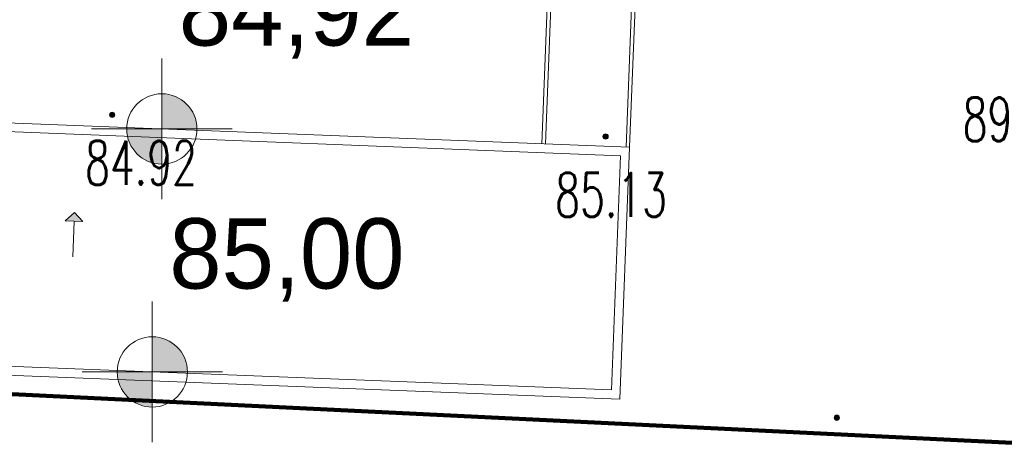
# Model space of a CAD drawing. Extents: x -134780 to 5540120, y 74663 to 5964901.
# Tile 17 of 84: x 5539569.52 to 5539586.34, y 5961310.55 to 5961317.79. Entities that reach past the tile are written whole.
import ezdxf
from ezdxf import colors
from ezdxf.entities.mleader import LeaderData, LeaderLine
from ezdxf.lldxf.tags import DXFTag
from ezdxf.math import Vec2, Vec3

# ---------------------------------------------------------------- set-up
doc = ezdxf.new("R2010")
doc.units = 0
doc.header["$MEASUREMENT"] = 0
doc.set_wipeout_variables(frame=1)
doc.linetypes.add('L_0_03', pattern=[1, 0.5, -0.5])
for name, color, linetype, lineweight in [('#opisy', 7, 'Continuous', 0), ('0_Nr_Pióra__7', 7, 'Continuous', 13), ('Arch drogi_Nr_Pióra__21', 7, 'Continuous', 9), ('ARCH MAPA RUSINOWO_Nr_Pióra__60', 230, 'Continuous', 211), ('Arch opisy_Nr_Pióra__80', 3, 'Continuous', 211), ('arch spadki_Nr_Pióra__21', 7, 'Continuous', 9), ('INWENT RZĘDNE_Nr_Pióra__21', 7, 'Continuous', 9), ('mapa', 7, 'Continuous', 13), ('pikieta_sztuczna_Atr2_Nr_Pióra__7', 7, 'Continuous', 13), ('pikieta_sztuczna_Nr_Pióra__7', 7, 'Continuous', 13), ('zasuwa_lub_zawor_Nr_Pióra__7', 7, 'Continuous', 13)]:
    doc.layers.add(name, color=color, linetype=linetype, lineweight=lineweight)
doc.layers.add('218_kontur_uzytku_gruntowego_Nr_Pióra__3', color=7, linetype='Continuous', lineweight=18, true_color=0xff6600)
doc.layers.add('219_dzialka_ewidencyjna_Nr_Pióra__96', color=7, linetype='Continuous', lineweight=13, true_color=0x00d59f)
doc.layers.add('arch spadki', color=7, linetype='Continuous')
doc.layers.add('INWENT RZĘDNE', color=7, linetype='Continuous')
doc.styles.add('GENERATED_STYLE_1', font='txt')
doc.styles.add('GENERATED_STYLE_7', font='Simplex.shx', dxfattribs={"bigfont": 'BIGFONT.SHX'})
doc.styles.get("Standard").update_dxf_attribs({"font": 'txt', "bigfont": 'BIGFONT.SHX'})
tags = doc.linetypes.add('DASH', pattern=[15, 10, -5]).pattern_tags.tags
tags[6:7] = [DXFTag(74, 4), DXFTag(75, 0), DXFTag(340, '0'), DXFTag(46, 0.0), DXFTag(50, 0.0), DXFTag(44, 0.0), DXFTag(45, 0.0)]
tags[4:5] = [DXFTag(74, 4), DXFTag(75, 0), DXFTag(340, '0'), DXFTag(46, 0.0), DXFTag(50, 0.0), DXFTag(44, 0.0), DXFTag(45, 0.0)]

# ---------------------------------------------------------------- blocks, each defined once
blk = doc.blocks.new('Koty wysokościowe_40', base_point=(-141889, 90554))
at = {"layer": 'INWENT RZĘDNE_Nr_Pióra__21', "linetype": 'Continuous'}
for points in [[(-141889, 90554), (-141289, 90554), (-141334, 90784), (-141464, 90979), (-141659, 91109), (-141889, 91154)], [(-141889, 90554), (-142489, 90554), (-142443, 90325), (-142313, 90130), (-142118, 90000), (-141889, 89954)]]:
    blk.add_hatch(color=256, dxfattribs=at).paths.add_polyline_path(points, flags=0)
for p, q in [((-141889, 89354), (-141889, 91754)), ((-143089, 90554), (-140689, 90554))]:
    blk.add_line(p, q, dxfattribs=at)
blk.add_circle((-141889, 90554), 600, dxfattribs=at)
at = {"layer": 'INWENT RZĘDNE_Nr_Pióra__21', "insert": (-141597, 91754), "char_height": 1200, "attachment_point": 7, "style": 'GENERATED_STYLE_1'}
blk.add_mtext('{84,92}', dxfattribs=at)
blk = doc.blocks.new('Koty wysokościowe_38', base_point=(-142051, 86408))
at = {"layer": 'INWENT RZĘDNE_Nr_Pióra__21', "linetype": 'Continuous'}
for points in [[(-142051, 86408), (-141451, 86408), (-141496, 86637), (-141626, 86832), (-141821, 86962), (-142051, 87008)], [(-142051, 86408), (-142651, 86408), (-142605, 86178), (-142475, 85983), (-142280, 85853), (-142051, 85808)]]:
    blk.add_hatch(color=256, dxfattribs=at).paths.add_polyline_path(points, flags=0)
for p, q in [((-142051, 85208), (-142051, 87608)), ((-143251, 86408), (-140851, 86408))]:
    blk.add_line(p, q, dxfattribs=at)
blk.add_circle((-142051, 86408), 600, dxfattribs=at)
at = {"layer": 'INWENT RZĘDNE_Nr_Pióra__21', "insert": (-141760, 87608), "char_height": 1200, "attachment_point": 7, "style": 'GENERATED_STYLE_1'}
blk.add_mtext('{85,00}', dxfattribs=at)
blk = doc.blocks.new('Linia_9', base_point=(-143411, 88373))
at = {"layer": 'arch spadki_Nr_Pióra__21', "linetype": 'Continuous'}
blk.add_hatch(color=256, dxfattribs=at).paths.add_polyline_path([(-143381, 89128), (-143237, 88972), (-143537, 88984)], flags=0)
for p, q in [((-143381, 89128), (-143537, 88984)), ((-143237, 88972), (-143537, 88984)), ((-143411, 88373), (-143387, 88978)), ((-143381, 89128), (-143237, 88972))]:
    blk.add_line(p, q, dxfattribs=at)
blk = doc.blocks.new('mapa')
at = {"layer": 'pikieta_sztuczna_Nr_Pióra__7', "linetype": 'Continuous'}
for points in [[(5539571.1, 5961316.125, 1), (5539571.1, 5961316.215, 1)], [(5539579.53, 5961315.755, 1), (5539579.53, 5961315.845, 1)], [(5539583.48, 5961310.955, 1), (5539583.48, 5961311.045, 1)]]:
    blk.add_hatch(color=252, dxfattribs=at).paths.add_polyline_path(points, flags=0)
at = {"layer": '0_Nr_Pióra__7', "color": 252, "linetype": 'Continuous'}
for p, q in [((5539571.1, 5961316.17), (5539571.15, 5961316.17)), ((5539579.53, 5961315.8), (5539579.58, 5961315.8)), ((5539583.48, 5961311), (5539583.53, 5961311))]:
    blk.add_line(p, q, dxfattribs=at)
at = {"layer": '218_kontur_uzytku_gruntowego_Nr_Pióra__3', "color": 252, "linetype": 'L_0_03', "flags": 128}
for points in [[(5539542.34, 5961312.72), (5539596.81, 5961310.07)], [(5539596.81, 5961310.07), (5539542.34, 5961312.72)]]:
    blk.add_lwpolyline(points, dxfattribs=at)
at = {"layer": '219_dzialka_ewidencyjna_Nr_Pióra__96', "color": 252, "linetype": 'Continuous', "flags": 128}
blk.add_lwpolyline([(5539542.34, 5961312.72), (5539596.81, 5961310.07)], dxfattribs=at)
at = {"layer": 'Arch drogi_Nr_Pióra__21', "linetype": 'Continuous'}
for p, q in [((5539578.441, 5961315.676), (5539578.637, 5961320.672)), ((5539578.501, 5961315.673), (5539578.699, 5961320.729)), ((5539579.88, 5961315.619), (5539580.078, 5961320.675)), ((5539579.94, 5961315.617), (5539580.136, 5961320.613)), ((5539579.94, 5961315.617), (5539568.799, 5961316.052)), ((5539579.785, 5961315.473), (5539568.793, 5961315.903)), ((5539579.94, 5961315.617), (5539579.772, 5961311.32)), ((5539579.785, 5961315.473), (5539579.628, 5961311.476)), ((5539579.628, 5961311.476), (5539542.356, 5961312.933)), ((5539579.772, 5961311.32), (5539542.345, 5961312.783))]:
    blk.add_line(p, q, dxfattribs=at)
at = {"layer": 'ARCH MAPA RUSINOWO_Nr_Pióra__60', "linetype": 'Continuous', "lineweight": 20, "flags": 128}
blk.add_lwpolyline([(5539594.181, 5961293.903), (5539596.827, 5961310.069), (5539542.34, 5961312.72)], dxfattribs=at)
at = {"layer": 'Arch opisy_Nr_Pióra__80', "linetype": 'DASH', "ltscale": 0.2}
blk.add_line((5539542.34, 5961312.72), (5539606.798, 5961309.584), dxfattribs=at)
at = {"layer": 'pikieta_sztuczna_Nr_Pióra__7', "color": 252, "linetype": 'Continuous'}
for centre in [(5539571.1, 5961316.17), (5539579.53, 5961315.8), (5539583.48, 5961311)]:
    blk.add_circle(centre, 0.045, dxfattribs=at)
at = {"layer": 'arch spadki', "color": 252, "linetype": 'Continuous', "xscale": 0.001, "yscale": 0.001, "zscale": 0.001}
blk.add_blockref('Linia_9', (5539570.427, 5961313.748), dxfattribs=at)
at = {"layer": 'INWENT RZĘDNE', "color": 252, "xscale": 0.001, "yscale": 0.001, "zscale": 0.001}
for name, p in [('Koty wysokościowe_40', (5539571.949, 5961315.929)), ('Koty wysokościowe_38', (5539571.787, 5961311.782))]:
    blk.add_blockref(name, p, dxfattribs=at)
at = {"layer": 'pikieta_sztuczna_Atr2_Nr_Pióra__7', "color": 252, "linetype": 'Continuous', "char_height": 0.75, "attachment_point": 1, "style": 'GENERATED_STYLE_7'}
for s, insert in [('{\\W0.660000x;89.37}', (5539585.629, 5961316.468)), ('{\\W0.660000x;84.92}', (5539570.639, 5961315.726)), ('{\\W0.660000x;85.13}', (5539578.669, 5961315.178))]:
    blk.add_mtext(s, dxfattribs=dict(at, insert=insert))

msp = doc.modelspace()

# ---------------------------------------------------------------- block references
at = {"layer": 'mapa', "color": 4, "lineweight": 40}
msp.add_blockref('mapa', (0, 0), dxfattribs=at)

# ---------------------------------------------------------------- next in the draw order: leaders
at = {"layer": '#opisy', "lineweight": 0}
ml = msp.add_multileader_mtext('Standard', dxfattribs=at)
ml.set_content('\\fArial|b0|i0|c238|p34;\\A1;G7 ', color=256)
ml.set_leader_properties()
ml.build(insert=Vec2(0, 0))
ml.multileader.update_dxf_attribs({"text_left_attachment_type": 5, "text_right_attachment_type": 5, "dogleg_length": 0.36, "arrow_head_size": 0.18})
ctx = ml.context
ctx.base_point, ctx.char_height, ctx.arrow_head_size, ctx.landing_gap_size, ctx.plane_origin = Vec3(5539543.518, 5961307.442), 1.5, 0.18, 0.09, Vec3(5539557.075, 5961278.187)
ctx.left_attachment, ctx.right_attachment, ctx.text_align_type = 5, 5, 2
notes = []
notes.append((ctx, [(0, (1, 1, 0), (5539549.23, 5961305.917), (-1, 0), 0.36, [(0, [(5539577.498, 5961324.796)], 0, [])])]))
ctx.mtext.insert, ctx.mtext.alignment, ctx.mtext.flow_direction = Vec3(5539548.78, 5961307.742), 3, 5
for ctx, leaders in notes:
    for number, flags, end, landing, length, lines in leaders:
        leader = LeaderData()
        leader.index, (leader.has_last_leader_line, leader.has_dogleg_vector, leader.attachment_direction) = number, flags
        leader.last_leader_point, leader.dogleg_vector, leader.dogleg_length = Vec3(end), Vec3(landing), length
        for number, points, colour, breaks in lines:
            line = LeaderLine()
            line.index, line.vertices, line.color, line.breaks = number, Vec3.list(points), colors.encode_raw_color(colour), breaks
            leader.lines.append(line)
        ctx.leaders.append(leader)

# ---------------------------------------------------------------- next in the draw order: wipeouts: each hides what was drawn before it
msp.add_wipeout([(5539444.713, 5961266.963), (5539444.713, 5961415.463), (5539654.713, 5961415.463), (5539651.713, 5961412.413), (5539457.213, 5961412.413), (5539457.213, 5961270.013), (5539651.713, 5961270.013), (5539654.713, 5961266.963)]).dxf.layer = 'zasuwa_lub_zawor_Nr_Pióra__7'

doc.saveas('drawing.dxf')
